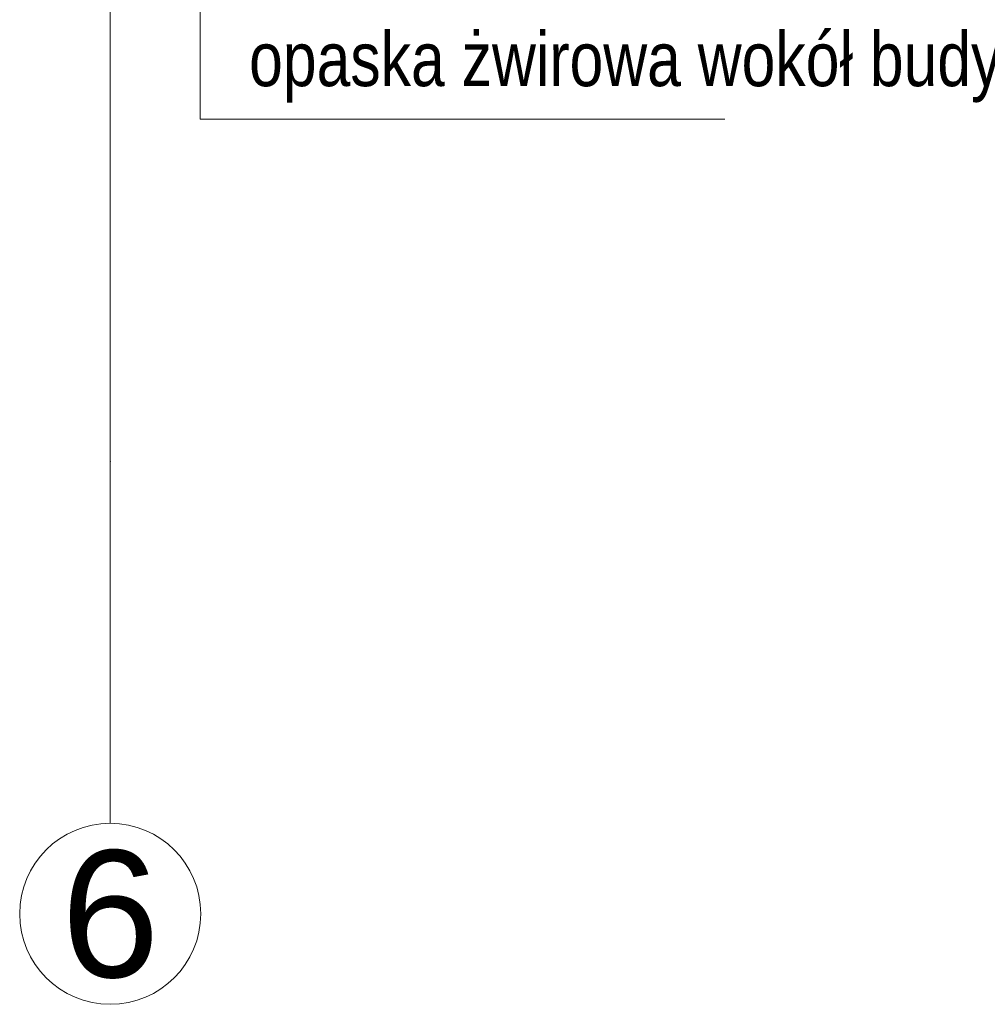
# Model space of a CAD drawing. Header units: millimetres. Extents: x -573548 to 674770, y -210017 to -47794.
# Tile 172 of 234: x 113142 to 115814, y -108895 to -106175. Entities that reach past the tile are written whole.
import ezdxf
from ezdxf.enums import TextEntityAlignment as Align

# ---------------------------------------------------------------- set-up
doc = ezdxf.new("R2010")
doc.units = ezdxf.units.MM
for name, color, linetype, lineweight in [('A.02 RZUT PIWNICY_is$0$opisy inne_Nr_pióra__1', 8, 'Continuous', 9), ('A.02 RZUT PIWNICY_is$0$Structural - Grid', 8, 'Continuous', 9), ('A.02 RZUT PIWNICY_is$0$Structural - Grid_Nr_pióra__17', 8, 'Continuous', 9)]:
    doc.layers.add(name, color=color, linetype=linetype, lineweight=lineweight)
doc.styles.add('A.02 RZUT PIWNICY_is$0$STYL_AUTOMATYCZNY_1', font='arial.ttf')
doc.styles.add('A.02 RZUT PIWNICY_is$0$STYL_AUTOMATYCZNY_4', font='arial.ttf', dxfattribs={"width": 0.8})

# ---------------------------------------------------------------- blocks, each defined once
blk = doc.blocks.new('A.02 RZUT PIWNICY_is$0$Standardowy znacznik osi')
at = {"layer": 'A.02 RZUT PIWNICY_is$0$Structural - Grid_Nr_pióra__17'}
for q in [(0, 0), (17855.4, 0)]:
    blk.add_line((1000, 0), q, dxfattribs=at)
blk.add_circle((-250, 0), 250, dxfattribs=at)
blk.add_point((1000, 0), dxfattribs=at)
blk.add_point((1000, 0), dxfattribs=at)
at = {"layer": 'A.02 RZUT PIWNICY_is$0$Structural - Grid_Nr_pióra__17', "style": 'A.02 RZUT PIWNICY_is$0$STYL_AUTOMATYCZNY_1'}
for tag, p in [('AC_MarkerText_1_0', (5, -80)), ('AC_MarkerText_1_1', (19360.4, -80))]:
    blk.add_attdef(tag, text='', height=350, rotation=270, dxfattribs=at).set_placement(p, align=Align.TOP_CENTER)
blk = doc.blocks.new('A.02 RZUT PIWNICY_is')
at = {"layer": 'A.02 RZUT PIWNICY_is$0$opisy inne_Nr_pióra__1'}
blk.add_lwpolyline([(115659.7, -106450.4), (114210.7, -106450.4), (114210.7, -105978.5)], dxfattribs=at)
at = {"layer": 'A.02 RZUT PIWNICY_is$0$Structural - Grid'}
ref = blk.add_blockref('A.02 RZUT PIWNICY_is$0$Standardowy znacznik osi', (113962.3, -108395.1), dxfattribs=dict(at, zscale=1000, rotation=90))
ref.add_attrib('AC_MarkerText_1', '6', dxfattribs={"layer": 'A.02 RZUT PIWNICY_is$0$Structural - Grid_Nr_pióra__17', "color": 20, "lineweight": 15, "true_color": 0xf73328, "height": 350, "rotation": 360, "style": 'A.02 RZUT PIWNICY_is$0$STYL_AUTOMATYCZNY_1'}).set_placement((113962.3, -108470.1), align=Align.TOP_CENTER)
at = {"layer": 'A.02 RZUT PIWNICY_is$0$opisy inne_Nr_pióra__1', "insert": (115519.6, -106306.5), "char_height": 150, "attachment_point": 5, "style": 'A.02 RZUT PIWNICY_is$0$STYL_AUTOMATYCZNY_4'}
blk.add_mtext('\\A1;{\\pqc;\\fArial|b0|i0|c238|p0;\\W0.800000;opaska żwirowa wokół budynku}', dxfattribs=at)

msp = doc.modelspace()

# ---------------------------------------------------------------- block references
at = {"ltscale": 10}
msp.add_blockref('A.02 RZUT PIWNICY_is', (-570.2, 0), dxfattribs=at)

doc.saveas('drawing.dxf')
